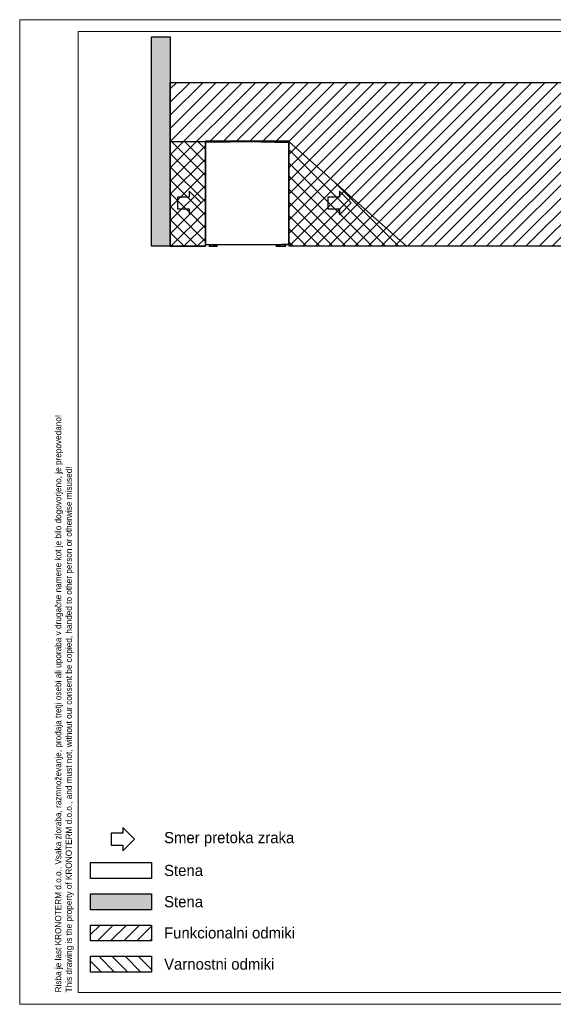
# Model space of a CAD drawing. Header units: millimetres. Extents: x 0 to 39025, y -31299 to 8400.
# Tile 1 of 206: x 0 to 4555, y -31299 to -22899. Entities that reach past the tile are written whole.
import ezdxf

# ---------------------------------------------------------------- set-up
doc = ezdxf.new("R2010")
doc.units = ezdxf.units.MM
for name, color, linetype in [('ANOTACIJE', 7, 'Continuous'), ('FORMAT', 7, 'Continuous'), ('ODMIKI funkcionalni', 253, 'Continuous'), ('ODMIKI varnostni', 252, 'Continuous'), ('SREDNJICE_IN_TOCKE', 252, 'Continuous')]:
    doc.layers.add(name, color=color, linetype=linetype)
doc.styles.add('SLDTEXTSTYLE0', font='Montserrat-Regular.ttf', dxfattribs={"bigfont": 'bigfont'})
doc.styles.add('SLDTEXTSTYLE2', font='arial.ttf', dxfattribs={"width": 0.948, "bigfont": 'bigfont'})
doc.styles.add('SLDTEXTSTYLE3', font='arial.ttf', dxfattribs={"width": 0.948})

# ---------------------------------------------------------------- blocks, each defined once
blk = doc.blocks.new('SW_NOTE_0_1')
at = {"layer": 'ANOTACIJE', "color": 0, "char_height": 2.64583, "attachment_point": 1, "rotation": 90}
for s, insert, style in [('Risba je last KRONOTERM d.o.o.. Vsaka zloraba, razmnoževanje, prodaja tretji osebi ali uporaba v drugačne namene kot je bilo dogovorjeno, je prepovedano!', (-3.41, 0), 'SLDTEXTSTYLE2'), ('This drawing is the property of KRONOTERM d.o.o., and must not, without our consent be copied, handed to other person or otherwise misused!', (1.12, 0), 'SLDTEXTSTYLE3')]:
    blk.add_mtext(s, dxfattribs=dict(at, insert=insert, style=style))
blk = doc.blocks.new('PUŠČICA')
at = {"ltscale": 10}
for p, q in [((0, 0), (-50, 50)), ((-50, 50), (-50, 25)), ((-100, 25), (-100, -25)), ((-50, 25), (-100, 25)), ((-50, -50), (0, 0)), ((-100, -25), (-50, -25)), ((-50, -25), (-50, -50))]:
    blk.add_line(p, q, dxfattribs=at)
blk = doc.blocks.new('Adapt 2 S (desno)')
at = {"linetype": 'Continuous', "lineweight": 25}
for p, q in [((1, 887.7), (0, 887.7)), ((0, 887.7), (0, 885.8)), ((0, 885.7), (0, 16.6)), ((1, 887.7), (1, 886)), ((2.1, 887.6), (1.1, 887.6)), ((1.1, 887.6), (1.1, 886)), ((1.4, 886.3), (1.4, 887.3)), ((1.7, 887.3), (1.4, 887.3)), ((1.7, 886.3), (1.4, 886.3)), ((1.4, 886), (1.7, 886)), ((1.4, 886), (1.8, 886)), ((357.4, 895.1), (1.7, 887.3)), ((1.7, 887.3), (1.7, 886.3)), ((1.7, 886), (1.9, 886)), ((1.7, 886), (1.7, 885.4)), ((357.4, 893.1), (2, 885.3)), ((2, 16.6), (2, 885.3)), ((2.1, 887.3), (2.1, 887.6)), ((2.9, 890.5), (356.5, 898.3)), ((2.9, 888.5), (356.5, 896.2)), ((2.9, 888.5), (2.9, 890.5)), ((2.9, 890.5), (2.9, 889.6)), ((2.9, 888.4), (2.9, 889.4)), ((2.9, 889.4), (2.9, 889.4)), ((24.4, 888.9), (2.9, 888.4)), ((67.4, 889.8), (24.4, 888.9)), ((24.4, 888.9), (24.4, 888.9)), ((67.4, 889.8), (67.4, 889.9)), ((69.2, 889.2), (68.2, 889.1)), ((68.2, 888.8), (68.2, 889.1)), ((69.2, 888.8), (69.2, 889.2)), ((74.2, 889.2), (356.5, 895.4)), ((74.2, 889.2), (74.3, 888.9)), ((356.5, 898.3), (356.5, 896.2)), ((356.5, 898.3), (357.5, 898.3)), ((356.5, 897.3), (357.5, 897.3)), ((356.5, 895.4), (356.5, 896.2)), ((356.5, 895.1), (356.5, 895.4)), ((357.4, 895.1), (357.4, 893.1)), ((357.6, 893.7), (357.4, 893.7)), ((357.4, 893.1), (357.6, 893.1)), ((357.5, 897.3), (357.5, 898.3)), ((357.5, 898.3), (357.5, 897.3)), ((357.5, 898.3), (358.5, 898.3)), ((357.5, 897.3), (358.5, 897.3)), ((357.6, 893.1), (357.6, 895.1)), ((713.3, 887.3), (357.6, 895.1)), ((357.6, 893.1), (713, 885.3)), ((358.5, 898.3), (712.1, 890.5)), ((358.5, 896.2), (358.5, 898.3)), ((358.5, 896.2), (712.1, 888.5)), ((358.5, 896.2), (358.5, 895.4)), ((358.5, 895.4), (640.8, 889.2)), ((358.5, 895.4), (358.5, 895.1)), ((640.7, 888.9), (640.8, 889.2)), ((645.8, 889.2), (646.8, 889.1)), ((645.8, 888.8), (645.8, 889.2)), ((646.8, 888.8), (646.8, 889.1)), ((647.6, 889.8), (647.6, 889.9)), ((647.6, 889.8), (690.6, 888.9)), ((690.6, 888.9), (712.1, 888.4)), ((690.6, 888.9), (690.6, 888.9)), ((712.1, 890.5), (712.1, 888.5)), ((712.1, 890.5), (712.1, 889.6)), ((712.1, 889.6), (712.1, 890.5)), ((712.1, 889.6), (712.1, 889.6)), ((712.1, 888.4), (712.1, 889.4)), ((712.1, 889.4), (712.1, 889.4)), ((712.9, 887.6), (713.9, 887.6)), ((712.9, 887.6), (712.9, 887.3)), ((713, 16.6), (713, 885.3)), ((713.3, 886), (713.1, 886)), ((713.6, 886), (713.2, 886)), ((713.3, 887.3), (713.3, 886.3)), ((713.3, 887.3), (713.6, 887.3)), ((713.6, 886.3), (713.3, 886.3)), ((713.6, 886), (713.3, 886)), ((713.3, 886), (713.3, 885.4)), ((713.6, 887.3), (713.6, 886.3)), ((713.9, 886), (713.9, 887.6)), ((715, 887.7), (714, 887.7)), ((714, 887.7), (714, 886)), ((715, 887.7), (715, 885.8)), ((715, 16.6), (715, 885.7)), ((2, 16.6), (0, 16.6)), ((2, 16.6), (713, 16.6)), ((2, 15.6), (2, 16.6)), ((2, 15.6), (713, 15.6)), ((28.2, 2.5), (28.2, 0)), ((50, 2.5), (28.2, 2.5)), ((50, 0), (50, 2.5)), ((50, 2.5), (89.1, 2.5)), ((64.2, 15.6), (492.6, 15.6)), ((68.1, 15.6), (68.1, 13.3)), ((85.9, 13.3), (68.1, 13.3)), ((68.4, 11), (68.4, 6)), ((70.1, 11), (68.4, 11)), ((69, 5.4), (69.6, 5)), ((69.5, 3.6), (82.9, 3.6)), ((69.6, 5), (85.6, 5)), ((70.1, 6), (70.1, 11)), ((79.4, 11), (70.1, 11)), ((72.6, 13.3), (72.6, 11)), ((79.4, 6), (79.4, 11)), ((86.9, 11), (79.4, 11)), ((82.6, 11), (82.6, 13.3)), ((82.9, 3.6), (85.8, 3.6)), ((85.6, 5), (86.3, 5.4)), ((87.1, 13.3), (85.9, 13.3)), ((86.9, 6), (86.9, 11)), ((87.1, 13.3), (87.1, 15.6)), ((89.1, 2.5), (89.1, 0)), ((102.6, 2.5), (89.1, 2.5)), ((102.6, 0), (102.6, 2.5)), ((456, 13.3), (456, 15.3)), ((456, 15.3), (458, 15.3)), ((458, 13.3), (456, 13.3)), ((458, 15.3), (458, 13.3)), ((458, 15.3), (501, 15.3)), ((501, 13.3), (458, 13.3)), ((492.6, 15.6), (495.1, 15.6)), ((501, 13.3), (501, 15.6)), ((652.7, 13.3), (501, 13.3)), ((601.8, 2.5), (601.8, 0)), ((632.4, 2.5), (601.8, 2.5)), ((601.8, 0), (632.4, 0)), ((617, 6), (617, 11)), ((617.3, 11), (617, 11)), ((617, 6), (618.8, 5)), ((617.3, 13.3), (617.3, 11)), ((621.6, 11), (617.3, 11)), ((619.9, 5), (618.6, 3.6)), ((618.6, 3.6), (635, 3.6)), ((618.8, 5), (634.8, 5)), ((621.9, 11), (621.6, 11)), ((621.9, 6), (621.9, 11)), ((622.6, 11), (621.9, 11)), ((631.1, 11), (622.6, 11)), ((631.7, 11), (631.1, 11)), ((631.7, 11), (631.7, 6)), ((632.1, 11), (631.7, 11)), ((636.3, 11), (632.1, 11)), ((632.4, 0), (632.4, 2.5)), ((632.4, 2.5), (675.2, 2.5)), ((632.4, 0), (675.2, 0)), ((635, 3.6), (633.8, 5)), ((634.8, 5), (636.6, 6)), ((636.3, 11), (636.3, 13.3)), ((636.6, 11), (636.3, 11)), ((636.6, 6), (636.6, 11)), ((652.7, 13.3), (652.7, 15.6)), ((654.2, 15.3), (652.7, 15.3)), ((654.2, 13.3), (652.7, 13.3)), ((654.2, 15.3), (654.2, 13.3)), ((712.4, 15.6), (657, 15.6)), ((675.2, 2.5), (675.2, 0)), ((686.8, 2.5), (675.2, 2.5)), ((675.2, 0), (686.8, 0)), ((686.8, 0), (686.8, 2.5)), ((713, 15.6), (712.4, 15.6)), ((715, 16.6), (713, 16.6)), ((713, 16.6), (713, 15.6)), ((28.2, 0), (50, 0)), ((50, 0), (89.1, 0)), ((89.1, 0), (102.6, 0))]:
    blk.add_line(p, q, dxfattribs=at)
at = {"linetype": 'Continuous', "lineweight": 25, "flags": 128}
for points in [[(2.9, 890.5), (2.9, 890.5), (2.9, 890.5), (2.9, 890.5), (2.9, 890.5), (2.9, 890.5), (2.9, 890.5), (2.9, 890.5), (2.9, 890.5)], [(2.9, 889.6), (2.9, 889.6), (2.9, 889.6), (2.9, 889.6), (2.9, 889.6), (2.9, 889.6), (2.9, 889.6), (2.9, 889.6), (2.9, 889.6)], [(712.1, 890.5), (712.1, 890.5), (712.1, 890.5), (712.1, 890.5), (712.1, 890.5), (712.1, 890.5), (712.1, 890.5), (712.1, 890.5), (712.1, 890.5)], [(712.1, 889.6), (712.1, 889.6), (712.1, 889.6), (712.1, 889.6), (712.1, 889.6), (712.1, 889.6), (712.1, 889.6), (712.1, 889.6), (712.1, 889.6)], [(1.7, 16.6), (1.8, 16.6), (2, 16.6)], [(713.3, 16.6), (713.2, 16.6), (713, 16.6)]]:
    blk.add_lwpolyline(points, dxfattribs=at)
at = {"linetype": 'Continuous', "lineweight": 25}
for centre, radius, start, end in [((2.9, 887.7), 2.9, 91.26953, 180), ((2.9, 887.7), 1.9, 91.26953, 180), ((2.9, 887.6), 1.8, 91.25, 180), ((2.9, 887.6), 0.8, 91.25, 180), ((67.4, 889), 0.8, 6.25, 91.25), ((67.4, 889), 1.8, 6.25, 29.25947), ((357.5, 896.5), 1.8, 88.75, 91.25), ((357.5, 896.5), 0.8, 88.75, 91.25), ((647.6, 889), 1.8, 150.74053, 173.75), ((647.6, 889), 0.8, 88.75, 173.75), ((712.1, 887.7), 2.9, 0, 88.73047), ((712.1, 887.7), 1.9, 0, 88.72019), ((712.1, 887.6), 1.8, 0, 88.75), ((712.1, 887.6), 0.8, 0, 88.75), ((2, 17.6), 2, 208.35935, 270), ((67.4, 5), 2.5, 270, 325.01514), ((87.9, 5), 2.5, 214.98486, 270), ((616.6, 5), 2.5, 270, 325.01514), ((637.1, 5), 2.5, 214.98486, 270), ((654.2, 16.1), 2.8, 270, 349.71344), ((654.2, 16.1), 0.8, 270, 321.31781), ((713, 17.6), 2, 270, 331.64065)]:
    blk.add_arc(centre, radius, start, end, dxfattribs=at)
for points, knots in [([(1.4, 886), (1.2, 886), (0.9, 886), (0.6, 885.9), (0.4, 885.9), (0.2, 885.8), (0.1, 885.8), (0, 885.7), (0, 885.7), (0.1, 885.7), (0.1, 885.6), (0.4, 885.6), (0.5, 885.5), (0.9, 885.5), (1.1, 885.5), (1.5, 885.4), (1.8, 885.4), (2, 885.3)], [0, 0, 0, 0, 0.125, 0.125, 0.25, 0.25, 0.375, 0.375, 0.5, 0.5, 0.625, 0.625, 0.75, 0.75, 0.875, 0.875, 1, 1, 1, 1]), ([(1.7, 886), (1.5, 886), (1.3, 885.9), (1, 885.8), (1, 885.7), (1, 885.6), (1.2, 885.6), (1.5, 885.5), (1.8, 885.4), (2, 885.3)], [0, 0, 0, 0, 0.25, 0.25, 0.5, 0.5, 0.75, 0.75, 1, 1, 1, 1]), ([(2, 885.3), (2, 885.6), (1.9, 885.9), (1.9, 886.4), (1.9, 886.6), (1.8, 886.9), (1.8, 887.1), (1.7, 887.3), (1.7, 887.3), (1.7, 887.3)], [0, 0, 0, 0, 0.25, 0.25, 0.5, 0.5, 0.75, 0.75, 1, 1, 1, 1]), ([(2, 885.3), (1.9, 885.6), (1.9, 885.9), (1.8, 886.2), (1.8, 886.3), (1.7, 886.3)], [0, 0, 0, 0, 0.5, 0.5, 1, 1, 1, 1]), ([(74.1, 890), (74.2, 890), (74.2, 889.9), (74.2, 889.6), (74.2, 889.4), (74.2, 889.2)], [0, 0, 0, 0, 0.5, 0.5, 1, 1, 1, 1]), ([(640.8, 889.2), (640.8, 889.4), (640.8, 889.6), (640.8, 889.9), (640.8, 890), (640.9, 890)], [0, 0, 0, 0, 0.5, 0.5, 1, 1, 1, 1]), ([(713.3, 887.3), (713.3, 887.3), (713.3, 887.3), (713.2, 887.1), (713.2, 886.9), (713.1, 886.6), (713.1, 886.4), (713.1, 885.9), (713, 885.6), (713, 885.3)], [0, 0, 0, 0, 0.25, 0.25, 0.5, 0.5, 0.75, 0.75, 1, 1, 1, 1]), ([(713.3, 886.3), (713.2, 886.3), (713.2, 886.2), (713.1, 885.9), (713.1, 885.6), (713, 885.3)], [0, 0, 0, 0, 0.5, 0.5, 1, 1, 1, 1]), ([(713, 885.3), (713.2, 885.4), (713.5, 885.4), (713.9, 885.5), (714.1, 885.5), (714.5, 885.5), (714.6, 885.6), (714.9, 885.6), (714.9, 885.7), (715, 885.7), (715, 885.7), (714.9, 885.8), (714.8, 885.8), (714.6, 885.9), (714.4, 885.9), (714.1, 886), (713.8, 886), (713.6, 886)], [0, 0, 0, 0, 0.125, 0.125, 0.25, 0.25, 0.375, 0.375, 0.5, 0.5, 0.625, 0.625, 0.75, 0.75, 0.875, 0.875, 1, 1, 1, 1]), ([(713, 885.3), (713.2, 885.4), (713.5, 885.5), (713.8, 885.6), (714, 885.6), (714, 885.7), (714, 885.8), (713.7, 885.9), (713.5, 886), (713.3, 886)], [0, 0, 0, 0, 0.25, 0.25, 0.5, 0.5, 0.75, 0.75, 1, 1, 1, 1]), ([(68.4, 6), (68.6, 5.8), (68.7, 5.6), (69, 5.4), (69.1, 5.3), (69.3, 5.3), (69.4, 5.3), (69.6, 5.4), (69.6, 5.4), (69.8, 5.6), (70, 5.8), (70.1, 6)], [0, 0, 0, 0, 0.25, 0.25, 0.5, 0.5, 0.625, 0.625, 0.75, 0.75, 1, 1, 1, 1]), ([(70.7, 5), (70.6, 4.9), (70.1, 4.4), (69.7, 3.9), (69.5, 3.6)], [0, 0, 0, 0, 0.344642, 1, 1, 1, 1]), ([(70.1, 6), (70.9, 5.8), (71.6, 5.6), (73.2, 5.4), (73.9, 5.3), (75.1, 5.3), (75.5, 5.3), (76.3, 5.4), (76.7, 5.4), (77.8, 5.6), (78.6, 5.8), (79.4, 6)], [0, 0, 0, 0, 0.25, 0.25, 0.5, 0.5, 0.625, 0.625, 0.75, 0.75, 1, 1, 1, 1]), ([(79.4, 6), (80, 5.8), (80.6, 5.6), (81.8, 5.4), (82.5, 5.3), (83.4, 5.3), (83.7, 5.3), (84.4, 5.4), (84.7, 5.4), (85.6, 5.6), (86.3, 5.8), (86.9, 6)], [0, 0, 0, 0, 0.25, 0.25, 0.5, 0.5, 0.625, 0.625, 0.75, 0.75, 1, 1, 1, 1]), ([(85.8, 3.6), (85.7, 3.8), (85.3, 4.3), (84.9, 4.7), (84.6, 5)], [0, 0, 0, 0, 0.321792, 1, 1, 1, 1]), ([(86.9, 6), (86.7, 5.8), (86.5, 5.5), (86.3, 5.4), (86.3, 5.4)], [0, 0, 0, 0, 0.758579, 1, 1, 1, 1]), ([(617, 6), (617.4, 5.8), (617.8, 5.6), (618.6, 5.4), (619, 5.3), (619.7, 5.3), (619.9, 5.3), (620.3, 5.4), (620.5, 5.4), (621.1, 5.6), (621.5, 5.8), (621.9, 6)], [0, 0, 0, 0, 0.25, 0.25, 0.5, 0.5, 0.625, 0.625, 0.75, 0.75, 1, 1, 1, 1]), ([(621.9, 6), (622.7, 5.8), (623.5, 5.6), (625.2, 5.4), (626, 5.3), (627.2, 5.3), (627.7, 5.3), (628.5, 5.4), (628.9, 5.4), (630.1, 5.6), (630.9, 5.8), (631.7, 6)], [0, 0, 0, 0, 0.25, 0.25, 0.5, 0.5, 0.625, 0.625, 0.75, 0.75, 1, 1, 1, 1]), ([(631.7, 6), (632.1, 5.8), (632.5, 5.6), (633.4, 5.4), (633.8, 5.3), (634.4, 5.3), (634.6, 5.3), (635, 5.4), (635.2, 5.4), (635.8, 5.6), (636.2, 5.8), (636.6, 6)], [0, 0, 0, 0, 0.25, 0.25, 0.5, 0.5, 0.625, 0.625, 0.75, 0.75, 1, 1, 1, 1])]:
    blk.add_open_spline(points, degree=3, knots=knots, dxfattribs=at)

msp = doc.modelspace()

# ---------------------------------------------------------------- hatches: boundary and pattern name
at = {"layer": 'ODMIKI funkcionalni'}
h = msp.add_hatch(dxfattribs=at)
h.set_pattern_fill('ANSI31', color=256, scale=25)
h.set_pattern_definition([(45, (-945.19, -33915.06), (-56.1266, 56.1266), [])])
h.paths.add_polyline_path([(1585.5, -23933.8), (1585.5, -24832.1), (1285.5, -24832.1), (1285.5, -23433.8), (5300.5, -23433.8), (5300.5, -24832.1), (2300.5, -24832.1), (2300.5, -23933.8)])
h = msp.add_hatch(dxfattribs=at)
h.set_pattern_fill('ANSI31', color=256, scale=25)
h.set_pattern_definition([(45, (38433.06, -29133.69), (-56.1266, 56.1266), [])])
h.paths.add_polyline_path([(1125.8, -30622.3), (605.6, -30622.3), (605.6, -30758), (1125.8, -30758)])
at = {"layer": 'ODMIKI varnostni'}
h = msp.add_hatch(dxfattribs=at)
h.set_pattern_fill('ANSI31', color=256, scale=25, angle=90)
h.set_pattern_definition([(135, (0, -18265.62), (-56.1266, -56.1266), [])])
h.paths.add_polyline_path([(1585.5, -23941.5), (1285.5, -23941.5), (1285.5, -24832.1), (1585.5, -24832.1)])
h = msp.add_hatch(dxfattribs=at)
h.set_pattern_fill('ANSI31', color=256, scale=25, angle=90)
h.set_pattern_definition([(135, (-2543.28, -33086.23), (-56.1266, -56.1266), [])])
h.paths.add_polyline_path([(2300.5, -24832.1), (2300.5, -23941.5), (3300.5, -24832.1)])
h = msp.add_hatch(dxfattribs=at)
h.set_pattern_fill('ANSI31', color=256, scale=25, angle=90)
h.set_pattern_definition([(135, (38433.06, -29133.69), (-56.1266, -56.1266), [])])
h.paths.add_polyline_path([(1125.8, -30888.8), (605.6, -30888.8), (605.6, -31024.4), (1125.8, -31024.4)])
at = {"layer": 'SREDNJICE_IN_TOCKE'}
h = msp.add_hatch(color=256, dxfattribs=at)
h.dxf.hatch_style = 1
h.paths.add_polyline_path([(1125.9, -23045.8), (1125.9, -24832.1), (1285.5, -24832.1), (1285.5, -23045.8)])
h = msp.add_hatch(color=256, dxfattribs=at)
h.dxf.hatch_style = 1
h.paths.add_polyline_path([(1125.8, -30355.9), (605.6, -30355.9), (605.6, -30491.6), (1125.8, -30491.6)])

# ---------------------------------------------------------------- linework, layer by layer
at = {"layer": 'FORMAT', "color": 7, "linetype": 'Continuous', "lineweight": 18, "ltscale": 27}
for p, q in [((0, -31298.9), (0, -22898.9)), ((0, -22898.9), (18568, -22898.9)), ((500, -31198.9), (500, -22998.9)), ((500, -22998.9), (18468, -22998.9)), ((500, -31198.9), (18468, -31198.9)), ((0, -31298.9), (18568, -31298.9))]:
    msp.add_line(p, q, dxfattribs=at)
at = {"layer": 'ODMIKI funkcionalni'}
for points in [[(1585.5, -23933.8), (1585.5, -24832.1), (1285.5, -24832.1), (1285.5, -23433.8), (5300.5, -23433.8), (5300.5, -24832.1), (2300.5, -24832.1), (2300.5, -23933.8)], [(605.6, -30622.3), (1125.8, -30622.3), (1125.8, -30758), (605.6, -30758)]]:
    msp.add_lwpolyline(points, close=True, dxfattribs=at)
at = {"layer": 'ODMIKI varnostni'}
for points in [[(1585.5, -23941.5), (1285.5, -23941.5), (1285.5, -24832.1), (1585.5, -24832.1)], [(2300.5, -24832.1), (2300.5, -23941.5), (3300.5, -24832.1)], [(605.6, -30888.8), (1125.8, -30888.8), (1125.8, -31024.4), (605.6, -31024.4)]]:
    msp.add_lwpolyline(points, close=True, dxfattribs=at)
at = {"layer": 'SREDNJICE_IN_TOCKE'}
for points in [[(1125.9, -24832.1), (1125.9, -23045.8), (1285.5, -23045.8), (1285.5, -24832.1)], [(605.6, -30089.5), (1125.8, -30089.5), (1125.8, -30225.1), (605.6, -30225.1)], [(605.6, -30355.9), (1125.8, -30355.9), (1125.8, -30491.6), (605.6, -30491.6)]]:
    msp.add_lwpolyline(points, close=True, dxfattribs=at)

# ---------------------------------------------------------------- block references
msp.add_blockref('Adapt 2 S (desno)', (1585.5, -24832.1))
at = {"layer": 'ANOTACIJE', "xscale": 2, "yscale": 2, "zscale": 2}
for p in [(1548.1, -24462.7), (2829.1, -24462.7), (981.2, -29890.1)]:
    msp.add_blockref('PUŠČICA', p, dxfattribs=at)
at = {"layer": 'FORMAT', "xscale": 20, "yscale": 20, "zscale": 20}
msp.add_blockref('SW_NOTE_0_1', (370, -31197), dxfattribs=at)

# ---------------------------------------------------------------- texts
at = {"layer": 'ANOTACIJE', "color": 7, "char_height": 95.25, "attachment_point": 4, "style": 'SLDTEXTSTYLE0'}
for s, insert in [('Smer pretoka zraka', (1232.5, -29890.9)), ('Stena', (1232.5, -30157.3)), ('Stena', (1232.5, -30423.7)), ('Funkcionalni odmiki', (1232.5, -30690.2)), ('Varnostni odmiki', (1232.5, -30956.6))]:
    msp.add_mtext(s, dxfattribs=dict(at, insert=insert))

doc.saveas('drawing.dxf')
